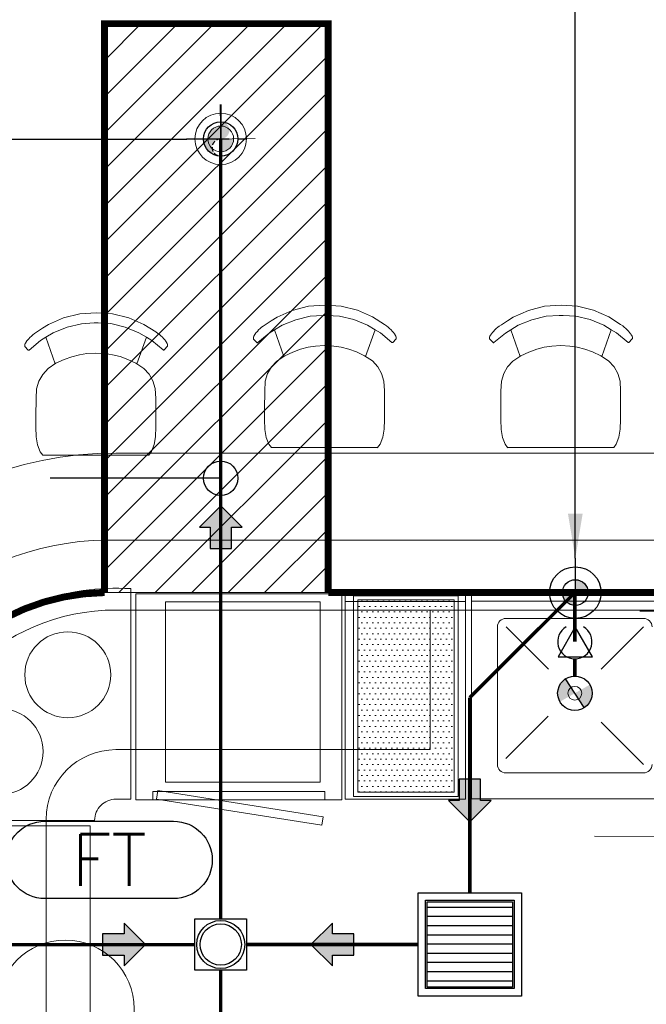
# Model space of a CAD drawing. Header units: millimetres. Extents: x -750 to 57307, y -2234 to 18901.
# Tile 24 of 102: x 6130 to 7953, y 10573 to 13440. Entities that reach past the tile are written whole.
import ezdxf

# ---------------------------------------------------------------- set-up
doc = ezdxf.new("R2010")
doc.units = ezdxf.units.MM
doc.header["$MEASUREMENT"] = 0
for name, pattern in [('CENTER', [2, 1.25, -0.25, 0.25, -0.25]), ('DASHED', [19.049999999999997, 12.7, -6.35]), ('HIDDEN', [0.375, 0.25, -0.125])]:
    doc.linetypes.add(name, pattern=pattern)
for name, color, linetype, true_color in [('ARROW', 1, 'Continuous', 0xff0000), ('PLUMBING-DW-CD-PIPE', 3, 'Continuous', 0x00ff00), ('PLUMBING-DW-EQP', 3, 'Continuous', 0x00ff00), ('PLUMBING-DW-WW-PIPE', 7, 'Continuous', 0x007f7f), ('SW-PIPE', 7, 'Continuous', 0xa55200), ('WW-PIPE', 7, 'Continuous', 0x007f7f)]:
    doc.layers.add(name, color=color, linetype=linetype, true_color=true_color)
for name, color, linetype, lineweight, true_color in [('FLOOR RAISE', 4, 'DASHED', 0, 0x00ffff), ('GREY SCALE', 9, 'Continuous', 0, 0x808080), ('GREYSCALE', 9, 'Continuous', 0, 0x808080)]:
    doc.layers.add(name, color=color, linetype=linetype, lineweight=lineweight, true_color=true_color)
for name, color, linetype in [('LINE', 7, 'Continuous'), ('PLUMBING-DW-EQP-TAG', 7, 'Continuous'), ('TAG', 7, 'Continuous')]:
    doc.layers.add(name, color=color, linetype=linetype)
doc.styles.add('Oswald Light', font='txt')
doc.styles.add('ROMANS-100', font='romans.shx')
doc.styles.add('SSP_Note', font='romans.shx', dxfattribs={"width": 0.8})
doc.styles.get("Standard").update_dxf_attribs({"font": 'arial.ttf'})
doc.dimstyles.new('CLOSSED FILLED-ROMANS-100', dxfattribs={"dimtxt": 100, "dimasz": 100, "dimexe": 50, "dimexo": 50, "dimgap": 50, "dimtad": 1, "dimdec": 0, "dimzin": 0, "dimdsep": 46, "dimtxsty": 'ROMANS-100', "dimcen": 0.09, "dimclrd": 256, "dimclre": 256, "dimclrt": 256, "dimadec": 0, "dimazin": 0, "dimtfac": 1, "dimtdec": 0, "dimtofl": 0, "dimtmove": 0, "dimatfit": 3, "dimfxl": 1, "dimtolj": 1, "dimtzin": 0, "dimarcsym": 0})
doc.dimstyles.new('MDS-50', dxfattribs={"dimtxt": 100, "dimasz": 100, "dimexe": 50, "dimexo": 50, "dimgap": 25, "dimtad": 1, "dimdec": 0, "dimtxsty": 'Oswald Light', "dimcen": 0, "dimdle": 1.5875, "dimazin": 0, "dimtfac": 1, "dimtdec": 0, "dimtix": 1, "dimtmove": 0, "dimatfit": 0, "dimfxl": 1, "dimfrac": 2, "dimtolj": 1, "dimarcsym": 0})
doc.dimstyles.new('SSP_Dims', dxfattribs={"dimscale": 50, "dimtxt": 2.2, "dimasz": 1.5, "dimexe": 0.9, "dimexo": 2, "dimgap": 1, "dimtad": 1, "dimdec": 0, "dimzin": 1, "dimdsep": 46, "dimtxsty": 'SSP_Note', "dimblk": 'ARCHTICK', "dimcen": 2, "dimdle": 0.9, "dimclrd": 256, "dimclre": 256, "dimclrt": 256, "dimadec": 0, "dimazin": 0, "dimtfac": 1, "dimtdec": 0, "dimtix": 1, "dimtmove": 1, "dimatfit": 3, "dimldrblk": 'DOT', "dimfxl": 1, "dimtolj": 1, "dimtzin": 0, "dimlwd": -1, "dimlwe": -1, "dimarcsym": 0})

# ---------------------------------------------------------------- blocks, each defined once
blk = doc.blocks.new('FLOOR PLAN')
at = {"layer": 'GREYSCALE'}
h = blk.add_hatch(color=256, dxfattribs=at)
h.dxf.hatch_style = 1
h.paths.add_polyline_path([(6714.945006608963, 13092.51347848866), (6714.463261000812, 13130.01038397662, 0.4142135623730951), (6677.448101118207, 13092.03173287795)])
h.paths.add_polyline_path([(6714.945006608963, 13092.51347848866), (6715.426752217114, 13055.01657300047, 0.4142135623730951), (6752.441912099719, 13092.99522409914)])
h = blk.add_hatch(dxfattribs=at)
h.set_pattern_fill('DOTS', color=256, scale=9.999979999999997)
h.set_pattern_definition([(0, (-1012881.153571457, -157781.600274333), (7.937484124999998, 15.87496825), [0, -15.87496825])])
h.paths.add_polyline_path([(7113.585358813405, 11750.38841061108), (7113.585358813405, 11190.38953061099), (7393.584798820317, 11190.38953061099), (7393.584798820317, 11750.38841061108)])
for p, q in [((6716.229661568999, 12992.52173052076), (6713.660351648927, 13192.50522645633)), ((6614.953258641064, 13091.22882352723), (6814.936754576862, 13093.79813344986)), ((6352.568217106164, 12586.44536779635), (6304.641455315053, 12583.43086504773)), ((6352.568217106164, 12586.44536779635), (6400.487385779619, 12583.55409513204)), ((6878.911649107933, 12573.99005507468), (6923.231135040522, 12593.31081365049)), ((6923.231135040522, 12593.31081365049), (6969.94892577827, 12605.12868551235)), ((7017.87568756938, 12608.14318826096), (6969.94892577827, 12605.12868551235)), ((7017.87568756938, 12608.14318826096), (7065.794856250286, 12605.25191559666)), ((7112.482412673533, 12593.55413593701), (7065.794856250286, 12605.25191559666)), ((7156.75236325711, 12574.34727769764), (7112.482412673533, 12593.55413593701)), ((7566.048045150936, 12573.99005507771), (7610.367531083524, 12593.31081365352)), ((7610.367531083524, 12593.31081365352), (7657.085321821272, 12605.12868551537)), ((7705.012083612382, 12608.14318826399), (7657.085321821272, 12605.12868551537)), ((7705.012083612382, 12608.14318826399), (7752.931252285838, 12605.25191559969)), ((7799.618808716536, 12593.5541359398), (7752.931252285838, 12605.25191559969)), ((7843.888759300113, 12574.34727770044), (7799.618808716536, 12593.5541359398)), ((6213.604178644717, 12552.29223461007), (6257.923664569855, 12571.61299318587)), ((6257.923664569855, 12571.61299318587), (6304.641455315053, 12583.43086504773)), ((6309.688126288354, 12554.59769261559), (6346.726726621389, 12556.68272308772)), ((6346.726726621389, 12556.68272308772), (6347.548509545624, 12556.72898408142)), ((6347.548509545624, 12556.72898408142), (6352.530371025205, 12557.00943023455)), ((6357.511528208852, 12556.74179361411), (6352.530371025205, 12557.00943023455)), ((6358.333194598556, 12556.69764563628), (6357.511528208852, 12556.74179361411)), ((6395.366555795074, 12554.70785024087), (6358.333194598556, 12556.69764563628)), ((6447.174942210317, 12571.8563154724), (6400.487385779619, 12583.55409513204)), ((6491.444892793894, 12552.64945723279), (6447.174942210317, 12571.8563154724)), ((6844.29990106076, 12551.648100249), (6862.031157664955, 12563.12703468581)), ((6862.031157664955, 12563.12703468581), (6878.911649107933, 12573.99005507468)), ((6893.198365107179, 12549.79789808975), (6933.127578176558, 12566.24865214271)), ((6933.127578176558, 12566.24865214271), (6974.995596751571, 12576.2955130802)), ((6974.995596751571, 12576.2955130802), (7012.034197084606, 12578.38054355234)), ((7012.034197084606, 12578.38054355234), (7012.855980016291, 12578.42680454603)), ((7012.855980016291, 12578.42680454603), (7017.837841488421, 12578.70725069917)), ((7022.818998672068, 12578.43961407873), (7017.837841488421, 12578.70725069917)), ((7023.640665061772, 12578.39546610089), (7022.818998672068, 12578.43961407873)), ((7060.67402626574, 12576.40567070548), (7023.640665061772, 12578.39546610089)), ((7102.516348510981, 12566.46643700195), (7060.67402626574, 12576.40567070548)), ((7142.403391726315, 12550.11830351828), (7102.516348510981, 12566.46643700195)), ((7191.252603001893, 12552.12913730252), (7156.75236325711, 12574.34727769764)), ((7531.436297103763, 12551.64810025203), (7549.167553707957, 12563.12703468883)), ((7549.167553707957, 12563.12703468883), (7566.048045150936, 12573.99005507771)), ((7580.334761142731, 12549.79789809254), (7620.263974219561, 12566.24865214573)), ((7620.263974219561, 12566.24865214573), (7662.131992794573, 12576.29551308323)), ((7662.131992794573, 12576.29551308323), (7699.170593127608, 12578.38054355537)), ((7699.170593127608, 12578.38054355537), (7699.992376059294, 12578.42680454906)), ((7699.992376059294, 12578.42680454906), (7704.974237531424, 12578.70725070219)), ((7709.955394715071, 12578.43961408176), (7704.974237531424, 12578.70725070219)), ((7710.777061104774, 12578.39546610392), (7709.955394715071, 12578.43961408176)), ((7747.810422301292, 12576.40567070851), (7710.777061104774, 12578.39546610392)), ((7789.652744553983, 12566.46643700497), (7747.810422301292, 12576.40567070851)), ((7829.539787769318, 12550.1183035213), (7789.652744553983, 12566.46643700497)), ((7878.388999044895, 12552.12913730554), (7843.888759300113, 12574.34727770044)), ((6172.811533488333, 12525.96049794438), (6178.992430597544, 12529.95027978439)), ((6178.992430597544, 12529.95027978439), (6196.723687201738, 12541.42921422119)), ((6196.723687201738, 12541.42921422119), (6213.604178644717, 12552.29223461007)), ((6206.249428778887, 12514.9793423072), (6227.890894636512, 12528.1000776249)), ((6227.890894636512, 12528.1000776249), (6267.820107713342, 12544.55083167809)), ((6267.820107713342, 12544.55083167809), (6309.688126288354, 12554.59769261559)), ((6437.208878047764, 12544.76861653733), (6395.366555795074, 12554.70785024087)), ((6477.095921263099, 12528.42048305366), (6437.208878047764, 12544.76861653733)), ((6498.651510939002, 12515.3869217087), (6477.095921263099, 12528.42048305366)), ((6525.945132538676, 12530.4313168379), (6491.444892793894, 12552.64945723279)), ((6532.169962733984, 12526.42252871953), (6525.945132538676, 12530.4313168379)), ((6532.169962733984, 12526.42252871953), (6536.671171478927, 12522.80562702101)), ((6815.468146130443, 12524.93199782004), (6818.229450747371, 12528.51026311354)), ((6818.229450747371, 12528.51026311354), (6821.496192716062, 12532.3228950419)), ((6821.496192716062, 12532.3228950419), (6825.202392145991, 12536.2561054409)), ((6822.759398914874, 12499.33483186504), (6856.124999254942, 12527.32114795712)), ((6825.202392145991, 12536.2561054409), (6829.269894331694, 12540.19515790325)), ((6829.269894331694, 12540.19515790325), (6833.608479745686, 12544.02983023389)), ((6838.119003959, 12547.658318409), (6833.608479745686, 12544.02983023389)), ((6838.119003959, 12547.658318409), (6844.29990106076, 12551.648100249)), ((6856.124999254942, 12527.32114795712), (6871.556899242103, 12536.67716277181)), ((6871.556899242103, 12536.67716277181), (6893.198365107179, 12549.79789808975)), ((6898.721695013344, 12459.43134625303), (6871.556899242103, 12536.67716277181)), ((7136.399960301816, 12459.21642004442), (7163.958981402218, 12537.08474217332)), ((7163.958981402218, 12537.08474217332), (7142.403391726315, 12550.11830351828)), ((7179.41908288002, 12527.7368104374), (7163.958981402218, 12537.08474217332)), ((7212.712828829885, 12499.83619894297), (7179.41908288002, 12527.7368104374)), ((7197.4774331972, 12548.12034918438), (7191.252603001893, 12552.12913730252)), ((7197.4774331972, 12548.12034918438), (7201.978641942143, 12544.50344748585)), ((7206.307381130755, 12540.67991882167), (7201.978641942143, 12544.50344748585)), ((7210.364767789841, 12536.75131261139), (7206.307381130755, 12540.67991882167)), ((7214.06086551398, 12532.82761942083), (7210.364767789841, 12536.75131261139)), ((7217.317814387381, 12529.02337506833), (7214.06086551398, 12532.82761942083)), ((7220.069926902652, 12525.4521984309), (7217.317814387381, 12529.02337506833)), ((7502.604542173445, 12524.93199782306), (7505.365846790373, 12528.51026311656)), ((7505.365846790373, 12528.51026311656), (7508.632588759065, 12532.32289504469)), ((7508.632588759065, 12532.32289504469), (7512.338788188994, 12536.25610544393)), ((7509.895794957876, 12499.33483186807), (7543.261395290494, 12527.32114795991)), ((7512.338788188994, 12536.25610544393), (7516.406290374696, 12540.19515790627)), ((7516.406290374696, 12540.19515790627), (7520.744875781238, 12544.02983023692)), ((7525.255400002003, 12547.65831841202), (7520.744875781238, 12544.02983023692)), ((7525.255400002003, 12547.65831841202), (7531.436297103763, 12551.64810025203)), ((7543.261395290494, 12527.32114795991), (7558.693295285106, 12536.67716277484)), ((7558.693295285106, 12536.67716277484), (7580.334761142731, 12549.79789809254)), ((7585.858091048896, 12459.43134625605), (7558.693295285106, 12536.67716277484)), ((7823.536356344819, 12459.21642004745), (7851.095377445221, 12537.08474217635)), ((7851.095377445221, 12537.08474217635), (7829.539787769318, 12550.1183035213)), ((7866.555478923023, 12527.73681044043), (7851.095377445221, 12537.08474217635)), ((7899.849224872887, 12499.836198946), (7866.555478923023, 12527.73681044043)), ((7884.613829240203, 12548.12034918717), (7878.388999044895, 12552.12913730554)), ((7884.613829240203, 12548.12034918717), (7889.115037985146, 12544.50344748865)), ((7893.443777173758, 12540.6799188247), (7889.115037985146, 12544.50344748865)), ((7897.501163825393, 12536.75131261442), (7893.443777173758, 12540.6799188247)), ((7901.197261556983, 12532.82761942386), (7897.501163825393, 12536.75131261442)), ((7904.454210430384, 12529.02337507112), (7901.197261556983, 12532.82761942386)), ((7907.206322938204, 12525.45219843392), (7904.454210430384, 12529.02337507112)), ((6145.871092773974, 12496.44444408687), (6147.509247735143, 12499.31299337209)), ((6147.958539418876, 12499.99894003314), (6147.509247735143, 12499.31299337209)), ((6147.958539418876, 12499.99894003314), (6149.728876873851, 12502.57349420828)), ((6149.728876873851, 12502.57349420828), (6150.160675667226, 12503.23417735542)), ((6150.160675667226, 12503.23417735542), (6152.921980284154, 12506.81244264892)), ((6152.921980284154, 12506.81244264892), (6156.188722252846, 12510.62507457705)), ((6156.188722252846, 12510.62507457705), (6159.894921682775, 12514.55828497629)), ((6157.451928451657, 12477.63701140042), (6190.817528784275, 12505.62332749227)), ((6159.894921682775, 12514.55828497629), (6163.962423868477, 12518.49733743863)), ((6163.962423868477, 12518.49733743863), (6168.301009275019, 12522.33200976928)), ((6172.811533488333, 12525.96049794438), (6168.301009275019, 12522.33200976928)), ((6190.817528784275, 12505.62332749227), (6206.249428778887, 12514.9793423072)), ((6233.414224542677, 12437.73352578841), (6206.249428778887, 12514.9793423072)), ((6471.09248983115, 12437.51859957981), (6498.651510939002, 12515.3869217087)), ((6514.111612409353, 12506.03898997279), (6498.651510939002, 12515.3869217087)), ((6547.405358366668, 12478.13837847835), (6514.111612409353, 12506.03898997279)), ((6540.999910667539, 12518.98209835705), (6536.671171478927, 12522.80562702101)), ((6545.057297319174, 12515.05349214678), (6540.999910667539, 12518.98209835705)), ((6548.753395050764, 12511.12979895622), (6545.057297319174, 12515.05349214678)), ((6552.010343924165, 12507.32555460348), (6548.753395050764, 12511.12979895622)), ((6554.762456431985, 12503.75437796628), (6552.010343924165, 12507.32555460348)), ((6555.192557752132, 12503.09480297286), (6554.762456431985, 12503.75437796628)), ((6556.956280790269, 12500.52479257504), (6555.192557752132, 12503.09480297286)), ((6556.956280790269, 12500.52479257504), (6557.403810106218, 12499.83999896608)), ((6559.034594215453, 12496.97565258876), (6557.403810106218, 12499.83999896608)), ((6809.822065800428, 12510.80191990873), (6809.824835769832, 12513.08093164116)), ((6810.293797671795, 12509.91563315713), (6809.822065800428, 12510.80191990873)), ((6809.824835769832, 12513.08093164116), (6809.848880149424, 12514.09123628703)), ((6809.848880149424, 12514.09123628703), (6810.183465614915, 12515.81322794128)), ((6810.183465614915, 12515.81322794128), (6811.178563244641, 12518.14226455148)), ((6820.097187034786, 12499.395527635), (6810.293797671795, 12509.91563315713)), ((6811.178563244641, 12518.14226455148), (6812.816718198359, 12521.01081383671)), ((6813.266009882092, 12521.69676049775), (6812.816718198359, 12521.01081383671)), ((6813.266009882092, 12521.69676049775), (6815.036347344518, 12524.27131467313)), ((6815.036347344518, 12524.27131467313), (6815.468146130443, 12524.93199782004)), ((6820.097187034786, 12499.395527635), (6820.929496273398, 12498.87636987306)), ((6820.929496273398, 12498.87636987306), (6821.90312743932, 12498.85418581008)), ((6821.90312743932, 12498.85418581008), (6822.759398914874, 12499.33483186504)), ((7213.567867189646, 12499.35775313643), (7212.712828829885, 12499.83619894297)), ((7214.541558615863, 12499.38244089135), (7213.567867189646, 12499.35775313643)), ((7215.37520558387, 12499.90374059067), (7214.541558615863, 12499.38244089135)), ((7215.37520558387, 12499.90374059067), (7225.205679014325, 12510.44908956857)), ((7220.500028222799, 12524.79262343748), (7220.069926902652, 12525.4521984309)), ((7222.263751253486, 12522.22261303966), (7220.500028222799, 12524.79262343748)), ((7222.263751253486, 12522.22261303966), (7222.711280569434, 12521.5378194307)), ((7224.342064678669, 12518.67347305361), (7222.711280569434, 12521.5378194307)), ((7225.331176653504, 12516.34698756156), (7224.342064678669, 12518.67347305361)), ((7225.205679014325, 12510.44908956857), (7225.679691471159, 12511.33659227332)), ((7225.661335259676, 12514.62585057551), (7225.331176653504, 12516.34698756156)), ((7225.682781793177, 12513.61560441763), (7225.661335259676, 12514.62585057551)), ((7225.679691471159, 12511.33659227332), (7225.682781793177, 12513.61560441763)), ((7496.958461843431, 12510.80191991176), (7496.961231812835, 12513.08093164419)), ((7497.430193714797, 12509.91563316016), (7496.958461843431, 12510.80191991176)), ((7496.961231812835, 12513.08093164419), (7496.985276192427, 12514.09123629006)), ((7496.985276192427, 12514.09123629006), (7497.319861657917, 12515.81322794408)), ((7497.319861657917, 12515.81322794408), (7498.314959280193, 12518.14226455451)), ((7507.233583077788, 12499.39552763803), (7497.430193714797, 12509.91563316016)), ((7498.314959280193, 12518.14226455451), (7499.953114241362, 12521.01081383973)), ((7500.402405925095, 12521.69676050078), (7499.953114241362, 12521.01081383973)), ((7500.402405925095, 12521.69676050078), (7502.17274338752, 12524.27131467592)), ((7502.17274338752, 12524.27131467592), (7502.604542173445, 12524.93199782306)), ((7507.233583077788, 12499.39552763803), (7508.065892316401, 12498.87636987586)), ((7508.065892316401, 12498.87636987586), (7509.039523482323, 12498.85418581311)), ((7509.039523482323, 12498.85418581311), (7509.895794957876, 12499.33483186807)), ((7900.704263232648, 12499.35775313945), (7899.849224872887, 12499.836198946)), ((7901.677954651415, 12499.38244089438), (7900.704263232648, 12499.35775313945)), ((7902.511601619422, 12499.90374059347), (7901.677954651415, 12499.38244089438)), ((7902.511601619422, 12499.90374059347), (7912.342075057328, 12510.44908957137)), ((7907.636424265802, 12524.7926234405), (7907.206322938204, 12525.45219843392)), ((7909.400147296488, 12522.22261304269), (7907.636424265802, 12524.7926234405)), ((7909.400147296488, 12522.22261304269), (7909.847676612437, 12521.53781943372)), ((7911.478460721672, 12518.67347305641), (7909.847676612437, 12521.53781943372)), ((7912.467572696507, 12516.34698756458), (7911.478460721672, 12518.67347305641)), ((7912.342075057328, 12510.44908957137), (7912.816087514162, 12511.33659227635)), ((7912.797731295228, 12514.62585057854), (7912.467572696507, 12516.34698756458)), ((7912.81917783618, 12513.61560442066), (7912.797731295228, 12514.62585057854)), ((7912.816087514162, 12511.33659227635), (7912.81917783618, 12513.61560442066)), ((6144.514595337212, 12489.10409944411), (6144.517365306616, 12491.38311117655)), ((6144.986327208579, 12488.21781269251), (6144.514595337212, 12489.10409944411)), ((6144.517365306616, 12491.38311117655), (6144.541409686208, 12492.39341582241)), ((6144.541409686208, 12492.39341582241), (6144.875995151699, 12494.11540747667)), ((6144.875995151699, 12494.11540747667), (6145.871092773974, 12496.44444408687)), ((6154.789716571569, 12477.69770717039), (6144.986327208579, 12488.21781269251)), ((6154.789716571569, 12477.69770717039), (6155.622025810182, 12477.17854940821)), ((6155.622025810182, 12477.17854940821), (6156.595656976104, 12477.15636534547)), ((6156.595656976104, 12477.15636534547), (6157.451928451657, 12477.63701140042)), ((6325.297392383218, 12467.71718217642), (6351.895259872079, 12469.23423928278)), ((6351.895259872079, 12469.23423928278), (6378.489835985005, 12467.78557224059)), ((6548.260396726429, 12477.65993267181), (6547.405358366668, 12478.13837847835)), ((6549.234088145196, 12477.68462042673), (6548.260396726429, 12477.65993267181)), ((6550.067735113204, 12478.20592012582), (6549.234088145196, 12477.68462042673)), ((6550.067735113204, 12478.20592012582), (6559.898208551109, 12488.75126910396)), ((6560.023706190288, 12494.64916709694), (6559.034594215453, 12496.97565258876)), ((6559.898208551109, 12488.75126910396), (6560.372221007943, 12489.63877180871)), ((6560.353864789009, 12492.9280301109), (6560.023706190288, 12494.64916709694)), ((6560.375311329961, 12491.91778395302), (6560.353864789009, 12492.9280301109)), ((6560.372221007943, 12489.63877180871), (6560.375311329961, 12491.91778395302)), ((6900.940058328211, 12460.88182436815), (6924.497853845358, 12472.10550439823)), ((6924.497853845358, 12472.10550439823), (6947.121127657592, 12480.24630403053)), ((6947.121127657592, 12480.24630403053), (6969.222586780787, 12485.97056530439)), ((6969.222586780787, 12485.97056530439), (6990.604862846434, 12489.41500264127)), ((6990.604862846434, 12489.41500264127), (7017.202730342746, 12490.9320597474)), ((7017.202730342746, 12490.9320597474), (7043.797306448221, 12489.48339270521)), ((7043.797306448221, 12489.48339270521), (7065.170794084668, 12486.09392744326)), ((7065.170794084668, 12486.09392744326), (7087.257605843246, 12480.42648002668)), ((7087.257605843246, 12480.42648002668), (7109.860012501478, 12472.34382646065)), ((7109.860012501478, 12472.34382646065), (7133.38901372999, 12461.1806863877)), ((7588.076454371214, 12460.88182437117), (7611.634249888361, 12472.10550440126)), ((7611.634249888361, 12472.10550440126), (7634.257523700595, 12480.24630403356)), ((7634.257523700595, 12480.24630403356), (7656.358982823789, 12485.97056530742)), ((7656.358982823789, 12485.97056530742), (7677.741258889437, 12489.41500264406)), ((7677.741258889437, 12489.41500264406), (7704.339126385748, 12490.93205975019)), ((7704.339126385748, 12490.93205975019), (7730.933702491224, 12489.483392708)), ((7730.933702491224, 12489.483392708), (7752.307190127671, 12486.09392744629)), ((7752.307190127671, 12486.09392744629), (7774.394001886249, 12480.42648002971)), ((7774.394001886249, 12480.42648002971), (7796.996408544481, 12472.34382646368)), ((7796.996408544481, 12472.34382646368), (7820.525409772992, 12461.18068639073)), ((6235.632587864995, 12439.18400390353), (6259.190383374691, 12450.40768393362)), ((6259.190383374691, 12450.40768393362), (6281.813657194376, 12458.54848356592)), ((6281.813657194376, 12458.54848356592), (6303.91511631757, 12464.27274483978)), ((6303.91511631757, 12464.27274483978), (6325.297392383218, 12467.71718217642)), ((6378.489835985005, 12467.78557224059), (6399.863323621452, 12464.39610697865)), ((6399.863323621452, 12464.39610697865), (6421.95013538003, 12458.72865956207)), ((6421.95013538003, 12458.72865956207), (6444.552542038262, 12450.64600599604)), ((6444.552542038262, 12450.64600599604), (6468.081543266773, 12439.48286592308)), ((6862.292163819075, 12428.82542939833), (6878.002075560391, 12445.88381130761)), ((6878.002075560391, 12445.88381130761), (6900.940058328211, 12460.88182436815)), ((7133.38901372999, 12461.1806863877), (7156.288540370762, 12446.24160710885)), ((7171.954635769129, 12429.22357262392), (7156.288540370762, 12446.24160710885)), ((7549.428559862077, 12428.82542940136), (7565.138471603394, 12445.88381131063)), ((7565.138471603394, 12445.88381131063), (7588.076454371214, 12460.88182437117)), ((7820.525409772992, 12461.18068639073), (7843.424936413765, 12446.24160711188)), ((7859.091031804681, 12429.22357262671), (7843.424936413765, 12446.24160711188)), ((6196.984693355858, 12407.12760893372), (6212.694605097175, 12424.18599084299)), ((6212.694605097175, 12424.18599084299), (6235.632587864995, 12439.18400390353)), ((6468.081543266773, 12439.48286592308), (6490.981069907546, 12424.54378664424)), ((6506.647165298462, 12407.52575215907), (6490.981069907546, 12424.54378664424)), ((6851.288792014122, 12409.32765208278), (6862.292163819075, 12428.82542939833)), ((7182.907922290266, 12409.75401817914), (7171.954635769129, 12429.22357262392)), ((7538.425188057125, 12409.32765208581), (7549.428559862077, 12428.82542940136)), ((7870.044318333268, 12409.75401818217), (7859.091031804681, 12429.22357262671)), ((6179.250820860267, 12365.3609710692), (6185.981321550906, 12387.62983161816)), ((6185.981321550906, 12387.62983161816), (6196.984693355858, 12407.12760893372)), ((6517.600451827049, 12388.05619771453), (6506.647165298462, 12407.52575215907)), ((6524.273689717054, 12365.804568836), (6517.600451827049, 12388.05619771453)), ((6842.793536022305, 12358.40687435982), (6844.558291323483, 12387.05879153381)), ((6844.558291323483, 12387.05879153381), (6851.288792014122, 12409.32765208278)), ((7189.581160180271, 12387.50238930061), (7182.907922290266, 12409.75401817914)), ((7191.272233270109, 12358.85491451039), (7189.581160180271, 12387.50238930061)), ((7529.929932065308, 12358.40687436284), (7531.694687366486, 12387.05879153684)), ((7531.694687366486, 12387.05879153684), (7538.425188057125, 12409.32765208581)), ((7876.717556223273, 12387.50238930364), (7870.044318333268, 12409.75401818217)), ((7878.408629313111, 12358.85491451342), (7876.717556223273, 12387.50238930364)), ((6177.486065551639, 12336.7090538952), (6179.250820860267, 12365.3609710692)), ((6525.964762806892, 12337.15709404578), (6524.273689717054, 12365.804568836)), ((6842.793536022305, 12358.40687435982), (6842.727362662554, 12306.93038698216)), ((7191.272233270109, 12358.85491451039), (7191.24045433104, 12334.13372445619)), ((7529.929932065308, 12358.40687436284), (7529.863758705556, 12306.93038698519)), ((7878.408629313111, 12358.85491451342), (7878.376850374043, 12334.13372445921)), ((6177.486065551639, 12336.7090538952), (6177.419892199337, 12285.23256651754)), ((6525.964762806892, 12337.15709404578), (6525.932983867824, 12312.43590399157)), ((7191.206038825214, 12307.3784390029), (7191.237447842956, 12333.94534159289)), ((7191.237447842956, 12333.94534159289), (7191.24045433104, 12334.13372445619)), ((7878.342434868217, 12307.37843900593), (7878.373843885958, 12333.94534159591)), ((7878.373843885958, 12333.94534159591), (7878.376850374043, 12334.13372445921)), ((6525.898568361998, 12285.68061853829), (6525.929977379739, 12312.24752112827)), ((6525.929977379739, 12312.24752112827), (6525.932983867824, 12312.43590399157)), ((6842.686546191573, 12275.18858746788), (6842.732865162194, 12306.50179850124)), ((6842.732865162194, 12306.50179850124), (6842.727362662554, 12306.93038698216)), ((7191.165233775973, 12275.63662587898), (7191.199440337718, 12306.95021138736)), ((7191.199440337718, 12306.95021138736), (7191.206038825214, 12307.3784390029)), ((7529.822942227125, 12275.18858747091), (7529.869261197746, 12306.50179850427)), ((7529.869261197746, 12306.50179850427), (7529.863758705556, 12306.93038698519)), ((7878.301629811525, 12275.63662588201), (7878.33583637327, 12306.95021139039)), ((7878.33583637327, 12306.95021139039), (7878.342434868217, 12307.37843900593)), ((6177.379075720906, 12253.49076700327), (6177.425394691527, 12284.80397803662)), ((6177.425394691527, 12284.80397803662), (6177.419892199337, 12285.23256651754)), ((6525.857763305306, 12253.93880541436), (6525.891969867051, 12285.25239092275)), ((6525.891969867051, 12285.25239092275), (6525.898568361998, 12285.68061853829)), ((6843.516607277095, 12246.86587985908), (6842.686546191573, 12275.18858746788)), ((7190.262363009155, 12247.31169109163), (7191.165233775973, 12275.63662587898)), ((7530.653003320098, 12246.8658798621), (7529.822942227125, 12275.18858747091)), ((7877.398759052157, 12247.31169109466), (7878.301629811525, 12275.63662588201)), ((6178.209136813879, 12225.16805939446), (6177.379075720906, 12253.49076700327)), ((6524.954892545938, 12225.61387062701), (6525.857763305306, 12253.93880541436)), ((6847.325982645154, 12223.66655214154), (6843.516607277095, 12246.86587985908)), ((7186.393311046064, 12224.10250136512), (7190.262363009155, 12247.31169109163)), ((7534.462378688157, 12223.66655214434), (7530.653003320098, 12246.8658798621)), ((7873.529707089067, 12224.10250136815), (7877.398759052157, 12247.31169109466)), ((6182.018512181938, 12201.96873167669), (6178.209136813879, 12225.16805939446)), ((6521.085840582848, 12202.40468090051), (6524.954892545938, 12225.61387062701)), ((6855.056545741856, 12203.3848559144), (6847.325982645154, 12223.66655214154)), ((7178.610555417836, 12203.80085258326), (7186.393311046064, 12224.10250136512)), ((7542.192941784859, 12203.38485591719), (7534.462378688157, 12223.66655214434)), ((7865.746951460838, 12203.80085258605), (7873.529707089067, 12224.10250136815)), ((6189.74907527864, 12181.68703544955), (6182.018512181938, 12201.96873167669)), ((6513.303084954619, 12182.10303211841), (6521.085840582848, 12202.40468090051)), ((6862.353422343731, 12193.92084363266), (6855.056545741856, 12203.3848559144)), ((7170.982654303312, 12193.92084729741), (6862.353422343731, 12193.92084363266)), ((6862.842122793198, 12193.2870016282), (6862.553664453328, 12193.66113062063)), ((7170.493293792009, 12193.28700528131), (7170.782141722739, 12193.66113428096)), ((7170.982654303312, 12193.92084729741), (7178.610555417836, 12203.80085258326)), ((7549.489818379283, 12193.92084363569), (7542.192941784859, 12203.38485591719)), ((7858.119050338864, 12193.92084730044), (7549.489818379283, 12193.92084363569)), ((7549.97851882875, 12193.28700163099), (7549.69006049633, 12193.66113062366)), ((7857.629689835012, 12193.28700528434), (7857.918537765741, 12193.66113428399)), ((7858.119050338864, 12193.92084730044), (7865.746951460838, 12203.80085258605)), ((6197.045951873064, 12172.22302316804), (6189.74907527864, 12181.68703544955)), ((6505.675183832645, 12172.2230268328), (6197.045951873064, 12172.22302316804)), ((6197.534652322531, 12171.58918116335), (6197.246193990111, 12171.96331015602)), ((6505.185823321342, 12171.58918481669), (6505.474671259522, 12171.96331381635)), ((6505.675183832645, 12172.2230268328), (6513.303084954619, 12182.10303211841)), ((6554.662444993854, 11744.96868695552, 58.9526243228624), (7004.661544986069, 11744.96868695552, 58.9526243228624)), ((6554.662444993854, 11219.96973695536, 58.9526243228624), (6554.662444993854, 11744.96868695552, 58.9526243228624)), ((7004.661544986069, 11744.96868695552, 58.9526243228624), (7004.661544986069, 11219.96973695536, 58.9526243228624)), ((7004.661544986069, 11219.96973695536, 58.9526243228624), (6554.662444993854, 11219.96973695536, 58.9526243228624)), ((7987.527271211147, 11060.86990555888), (7802.544628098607, 11062.69047589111))]:
    blk.add_line(p, q, dxfattribs=at)
at = {"layer": 'GREYSCALE', "ltscale": 0.25}
for p, q in [((8543.745006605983, 12178.11347848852), (6410.145006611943, 12178.11347847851)), ((6410.145006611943, 11720.91347847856), (8543.745006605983, 11720.91347848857)), ((7324.545006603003, 11720.91347849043), (6410.145006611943, 11720.91347847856)), ((7324.545006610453, 11314.51347849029), (7324.545006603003, 11720.91347849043)), ((7934.150874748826, 11717.90746044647, -58.95277662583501), (8543.749655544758, 11717.90746044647, -58.95277662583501)), ((6410.145006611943, 11314.51347847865), (7324.545006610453, 11314.51347849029)), ((6206.945006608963, 7312.184497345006), (6206.945006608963, 11111.31347847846))]:
    blk.add_line(p, q, dxfattribs=at)
at = {"layer": 'GREYSCALE', "ltscale": 0.2}
for p, q in [((6384.745006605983, 11924.11347847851), (8543.745006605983, 11924.11347847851)), ((8543.745006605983, 11771.7134784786), (6384.745006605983, 11771.7134784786))]:
    blk.add_line(p, q, dxfattribs=at)
at = {"layer": 'GREYSCALE', "ltscale": 25}
for p, q in [((6453.018261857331, 11170.2756755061, -58.95277662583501), (6453.018261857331, 11783.27444950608, -58.95277662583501)), ((6467.480206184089, 11768.12529558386), (6467.480206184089, 11168.12649558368)), ((7077.113742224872, 11770.76279855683, -143.3318632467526), (7427.113042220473, 11770.97753008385, -143.3318632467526)), ((7077.113742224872, 11770.76279855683, -143.3318632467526), (7077.113742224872, 11170.2756755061, -143.3318632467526)), ((7427.113042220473, 11770.97753008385, -143.3318632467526), (7427.113042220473, 11170.2756755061, -143.3318632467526)), ((8524.849688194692, 11771.7134784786), (7444.851848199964, 11771.7134784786)), ((7444.851848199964, 11771.7134784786), (7444.851848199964, 11171.71467847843)), ((7077.113742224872, 11745.977580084, -143.3318632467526), (7427.113042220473, 11745.977580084, -143.3318632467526)), ((7444.851848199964, 11746.71352847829), (8524.849688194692, 11746.71352847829)), ((7544.851648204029, 11696.71362847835), (7944.850848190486, 11696.71362847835)), ((7519.851698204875, 11271.7144784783), (7519.851698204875, 11671.7136784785)), ((7545.251861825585, 11671.73485256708), (7668.297850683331, 11548.68886371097)), ((7945.251061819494, 11671.73485256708), (7822.205072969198, 11548.68886371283)), ((7667.897637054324, 11412.26126825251), (7544.851648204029, 11289.21527939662)), ((7822.205072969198, 11394.78164142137), (7945.251061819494, 11271.73565256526)), ((7944.850848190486, 11246.71452847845), (7544.851648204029, 11246.71452847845)), ((6409.92619869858, 11170.2756755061, -58.95277662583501), (6453.018261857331, 11170.2756755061, -58.95277662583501)), ((7427.113042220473, 11170.2756755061, -58.95277662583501), (7077.113742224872, 11170.2756755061, -58.95277662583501)), ((7444.851848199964, 11171.71467847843), (8524.849688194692, 11171.71467847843)), ((5735.155202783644, 11108.50352355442, -58.95277662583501), (6348.154046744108, 11108.50352355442, -58.95277662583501)), ((6335.418426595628, 11092.69365984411, -58.95277662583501), (5735.41962660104, 11092.69365984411, -58.95277662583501)), ((6335.418426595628, 10126.23369819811, -58.95277662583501), (6335.418426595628, 11092.69365984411, -58.95277662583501))]:
    blk.add_line(p, q, dxfattribs=at)
at = {"layer": 'GREYSCALE', "ltscale": 0.5}
for p, q in [((6467.480206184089, 11168.12649558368), (6467.480206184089, 11768.12529558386)), ((7067.479006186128, 11768.12529558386), (6467.480206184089, 11768.12529558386)), ((7067.479006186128, 11768.12529558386), (7067.479006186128, 11168.12649558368)), ((7127.113642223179, 11745.76284855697, -143.3318632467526), (7177.113542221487, 11745.76284855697, -143.3318632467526)), ((6517.480106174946, 11168.12649558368), (6517.480106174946, 11193.12644558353)), ((6517.480106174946, 11193.12644558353), (7017.47910618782, 11193.12644558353)), ((6532.340581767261, 11195.10714075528), (6527.999386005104, 11170.48699617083)), ((7013.19301199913, 11119.13621496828), (6532.340581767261, 11195.10714075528)), ((7017.47910618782, 11193.12644558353), (7017.47910618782, 11168.12649558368)), ((7067.479006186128, 11168.12649558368), (6467.480206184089, 11168.12649558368)), ((6527.999386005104, 11170.48699617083), (7008.851816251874, 11094.51607038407)), ((7008.851816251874, 11094.51607038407), (7013.19301199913, 11119.13621496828))]:
    blk.add_line(p, q, dxfattribs=at)
at = {"layer": 'GREYSCALE', "elevation": -59.4473997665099}
blk.add_lwpolyline([(7101.585382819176, 11762.3883866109), (7101.585382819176, 11178.38955461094), (7405.584774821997, 11178.38955461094), (7405.584774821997, 11762.3883866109), (7101.585382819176, 11762.3883866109)], dxfattribs=at)
blk.add_lwpolyline([(7113.585358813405, 11750.38841061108), (7113.585358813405, 11190.38953061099), (7393.584798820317, 11190.38953061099), (7393.584798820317, 11750.38841061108)], close=True, dxfattribs=at)
at = {"layer": 'GREYSCALE'}
for centre, radius in [((6714.945006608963, 13092.51347848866), 75.00000000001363), ((6714.945006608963, 13092.51347848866), 37.50000000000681), ((6262.992585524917, 10559.77390393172, -58.95277662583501), 199.9995999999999)]:
    blk.add_circle(centre, radius, dxfattribs=at)
at = {"layer": 'GREYSCALE', "ltscale": 0.7}
for centre in [(6269.845840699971, 11532.58524610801, -58.45790638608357), (6073.207458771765, 11308.82432873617, -58.45790638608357)]:
    blk.add_circle(centre, 124.99975, dxfattribs=at)
at = {"layer": 'GREYSCALE', "ltscale": 25}
blk.add_circle((7745.182900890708, 11478.75672810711, -24.93168685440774), 19.99996, dxfattribs=at)
at = {"layer": 'GREYSCALE', "ltscale": 0.25}
for radius in [1066.8, 609.5999999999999, 609.5999999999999, 203.2]:
    blk.add_arc((6410.145006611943, 11111.31347847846), radius, 90, 180, dxfattribs=at)
at = {"layer": 'GREYSCALE', "ltscale": 0.2}
for radius in [787.4, 635]:
    blk.add_arc((6384.745006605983, 11136.7134784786), radius, 90, 180, dxfattribs=at)
at = {"layer": 'GREYSCALE', "ltscale": 25}
for centre, radius, start, end in [((6411.955771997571, 11107.72052922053, -58.95277662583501), 676.8007293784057, 86.52164506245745, 179.9527509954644), ((7544.851648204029, 11671.71367847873), 24.99994999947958, 90, 180.0000000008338), ((7944.850848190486, 11671.71367847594), 24.99995000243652, 5.836343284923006e-09, 90), ((7544.851648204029, 11271.7144784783), 24.99994999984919, 180, 270), ((7944.850848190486, 11271.71447848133), 24.99995000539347, 270, 359.9999999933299), ((6409.828744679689, 11108.60097757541, -58.95277662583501), 61.67477492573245, 89.90946531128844, 180.0905346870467)]:
    blk.add_arc(centre, radius, start, end, dxfattribs=at)
blk = doc.blocks.new('DR-WDP-WW')
at = {"layer": 'PLUMBING-DW-WW-PIPE'}
h = blk.add_hatch(color=256, dxfattribs=at)
h.dxf.hatch_style = 1
h.paths.add_polyline_path([(0, 0), (37.5, 0, 0.4142135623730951), (0, 37.5)])
h.paths.add_polyline_path([(0, 0), (-37.5, 0, 0.4142135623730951), (0, -37.5)])
for p, q in [((0, 100), (0, -100)), ((-100, 0), (100, 0))]:
    blk.add_line(p, q, dxfattribs=at)
blk.add_lwpolyline([(0, -100), (-50, -186.6025403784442), (50, -186.6025403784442)], close=True, dxfattribs=at)
for radius in [75, 37.5]:
    blk.add_circle((0, 0), radius, dxfattribs=at)
blk = doc.blocks.new('SCUPPER DRAIN')
at = {"layer": 'PLUMBING-DW-EQP'}
h = blk.add_hatch(dxfattribs=at)
h.set_pattern_fill('ANSI31', color=256, scale=250, angle=135)
h.set_pattern_definition([(180, (-2104, 53290.5), (-1.77635683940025e-15, -31.25), [])])
h.paths.add_polyline_path([(-145, 145), (-145, -145), (145, -145), (145, 145)])
for points in [[(-175, 175), (175, 175), (175, -175), (-175, -175)], [(-150, 150), (150, 150), (150, -150), (-150, -150)], [(-145, 145), (145, 145), (145, -145), (-145, -145)]]:
    blk.add_lwpolyline(points, close=True, dxfattribs=at)
blk = doc.blocks.new('tapoff Point')
at = {"layer": 'WW-PIPE', "linetype": 'DASHED'}
h = blk.add_hatch(color=256, dxfattribs=at)
h.dxf.hatch_style = 1
h.paths.add_polyline_path([(0, 0, 1), (0, 50)])
h.paths.add_polyline_path([(0, 0), (-50, 0, 0.4142135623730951), (0, -50, -1)])
at = {"layer": 'SW-PIPE', "color": 9, "linetype": 'CENTER', "ltscale": 100, "true_color": 0xc0c0c0}
for p, q in [((0, 100), (0, -100)), ((-100, 0), (100, 0))]:
    blk.add_line(p, q, dxfattribs=at)
at = {"layer": 'WW-PIPE'}
blk.add_circle((0, 0), 50, dxfattribs=at)
at = {"layer": 'WW-PIPE', "linetype": 'DASHED'}
blk.add_arc((0, -25), 25, 90, 270, dxfattribs=at)
blk = doc.blocks.new('DR-FT')
at = {"layer": 'PLUMBING-DW-EQP'}
blk.add_lwpolyline([(-75, 75), (75, 75), (75, -75), (-75, -75)], close=True, dxfattribs=at)
for radius in [70, 60]:
    blk.add_circle((0, 0), radius, dxfattribs=at)
blk = doc.blocks.new('_ArchTick')
at = {"color": 0, "linetype": 'ByBlock', "const_width": 0.15}
blk.add_lwpolyline([(-0.5, -0.5), (0.5, 0.5)], dxfattribs=at)
blk = doc.blocks.new('DW AR')
at = {"layer": 'PLUMBING-DW-WW-PIPE'}
h = blk.add_hatch(color=256, dxfattribs=at)
h.dxf.hatch_style = 1
h.paths.add_polyline_path([(5.184945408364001, -31.10967245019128), (5.184945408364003, -62.21934490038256), (67.40429030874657, -1.332267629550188e-15), (5.184945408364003, 62.21934490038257), (5.184945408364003, 31.10967245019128), (-57.03439949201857, 31.10967245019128), (-57.03439949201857, -31.10967245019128)])
blk.add_lwpolyline([(67.40429030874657, 0), (5.184945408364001, 62.21934490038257), (5.184945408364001, 31.10967245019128), (-57.03439949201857, 31.10967245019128), (-57.03439949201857, -31.10967245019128), (5.184945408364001, -31.10967245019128), (5.184945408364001, -62.21934490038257), (67.40429030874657, 0)], dxfattribs=at)

msp = doc.modelspace()

# ---------------------------------------------------------------- hatches: boundary and pattern name
at = {"layer": 'FLOOR RAISE', "ltscale": 0.25}
h = msp.add_hatch(dxfattribs=at)
h.set_pattern_fill('ANSI31', color=256, scale=600)
h.set_pattern_definition([(45, (-1700203.696316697, 85149.5203354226), (-53.03300858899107, 53.03300858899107), [])])
h.paths.add_polyline_path([(7027.71296613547, 13428.11347847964), (6376.95363569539, 13428.11347847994), (6376.95363569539, 11771.71347847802), (7027.71296613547, 11771.71347847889)])
at = {"layer": 'PLUMBING-DW-WW-PIPE'}
h = msp.add_hatch(color=256, dxfattribs=at)
h.dxf.hatch_style = 1
h.paths.add_polyline_path([(7769.841997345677, 11435.26041835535, 0.4142135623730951), (7788.679210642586, 11503.41582456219), (7745.182900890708, 11478.75672810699)])
h.paths.add_polyline_path([(7701.686591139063, 11454.09763165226), (7745.182900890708, 11478.75672810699), (7720.523804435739, 11522.25303785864, 0.4142135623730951)])

# ---------------------------------------------------------------- linework, layer by layer
at = {"layer": 'FLOOR RAISE', "linetype": 'HIDDEN', "ltscale": 500, "const_width": 20}
msp.add_lwpolyline([(7027.71296613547, 11771.7134784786), (8543.745006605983, 11771.7134784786), (8543.745006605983, 9171.685108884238), (9949.779583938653, 9171.685108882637), (11786.65677408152, 9171.685238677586), (11787.13703174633, 6651.784497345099), (6410.415107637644, 6651.784497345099, -0.4131511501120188), (5749.745006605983, 7346.693853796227), (5749.745006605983, 11092.69365984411), (5749.74500660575, 11108.50352355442, -0.4229681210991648), (6376.95363569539, 11771.66567710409), (6376.95363569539, 13428.11347847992), (7027.71296613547, 13428.11347847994), (7027.71296613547, 11771.7134784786)], format="xyb", dxfattribs=at)
at = {"layer": 'FLOOR RAISE', "linetype": 'HIDDEN', "ltscale": 0.8, "const_width": 20}
msp.add_lwpolyline([(6464.945006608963, 13428.11347847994), (6964.945006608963, 13428.11347847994)], dxfattribs=at)
at = {"layer": 'PLUMBING-DW-EQP-TAG'}
msp.add_lwpolyline([(6577.969667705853, 10880.93157126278), (6202.969667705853, 10880.93157126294, -0.414213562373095), (6090.46966770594, 10993.4315712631), (6090.46966770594, 10993.4315712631, -0.414213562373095), (6202.969667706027, 11105.93157126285), (6577.969667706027, 11105.93157126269, -0.414213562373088), (6690.46966770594, 10993.4315712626, -0.4142135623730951)], format="xyb", close=True, dxfattribs=at)
at = {"layer": 'PLUMBING-DW-WW-PIPE'}
msp.add_line((7772.443140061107, 11436.84158334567, -24.93168685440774), (7717.922661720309, 11520.67187286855, -24.93168685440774), dxfattribs=at)
at = {"layer": 'PLUMBING-DW-WW-PIPE', "linetype": 'DASHED', "ltscale": 10, "const_width": 10}
for points in [[(6714.945006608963, 13092.51347848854), (6714.945006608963, 10822.27663593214)], [(8300.893073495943, 11771.7134784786), (7745.182900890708, 11771.7134784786), (7439.581716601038, 11466.11229418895)], [(6714.945006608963, 10672.27663593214), (6714.945006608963, 7906.788194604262)]]:
    msp.add_lwpolyline(points, dxfattribs=at)
at = {"layer": 'PLUMBING-DW-WW-PIPE', "const_width": 10, "elevation": -24.93168685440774}
for points in [[(7745.182900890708, 11628.73155691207), (7745.182900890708, 11771.7134784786)], [(7745.182900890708, 11528.75672810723), (7745.182900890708, 11578.73155691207)]]:
    msp.add_lwpolyline(points, dxfattribs=at)
at = {"layer": 'PLUMBING-DW-WW-PIPE', "linetype": 'DASHED', "ltscale": 10, "const_width": 10, "elevation": -29.4763883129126}
for points in [[(7439.581716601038, 10897.27663593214), (7439.581716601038, 11466.11229418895)], [(6639.945006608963, 10746.91567826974), (5800.545006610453, 10746.91567826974)], [(7289.581716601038, 10747.27663593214), (6789.945006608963, 10747.27663593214)]]:
    msp.add_lwpolyline(points, dxfattribs=at)
at = {"layer": 'PLUMBING-DW-WW-PIPE'}
msp.add_circle((7745.182900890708, 11478.75672810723, -24.93168685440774), 49.99999999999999, dxfattribs=at)
msp.add_arc((7745.182900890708, 11628.73155691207, -24.93168685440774), 50.00000000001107, 120.0000000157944, 59.99999998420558, dxfattribs=at)

# ---------------------------------------------------------------- block references
for p, rotation in [((6714.925768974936, 11957.37581570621), 90.01152529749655), ((7439.581716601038, 11171.71467847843, -29.4763883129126), 270), ((7044.948307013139, 10747.27663593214, -29.4763883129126), 180)]:
    msp.add_blockref('DW AR', p, dxfattribs=dict(rotation=rotation))
at = {"xscale": 0.8571428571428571, "yscale": 0.8571428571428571, "zscale": 0.8571428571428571}
msp.add_blockref('SCUPPER DRAIN', (7439.581716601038, 10747.27663593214, -29.4763883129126), dxfattribs=at)
msp.add_blockref('DW AR', (6428.425250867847, 10746.91567826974, -29.4763883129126))
at = {"layer": 'GREY SCALE', "ltscale": 5}
msp.add_blockref('FLOOR PLAN', (0, 0), dxfattribs=at)
at = {"layer": 'PLUMBING-DW-CD-PIPE'}
msp.add_blockref('DR-WDP-WW', (7746.496729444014, 11771.7134784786), dxfattribs=at)
at = {"layer": 'PLUMBING-DW-EQP'}
msp.add_blockref('DR-FT', (6714.945006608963, 10747.27663593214, -29.4763883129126), dxfattribs=at)
at = {"layer": 'PLUMBING-DW-WW-PIPE'}
msp.add_blockref('tapoff Point', (6714.945006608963, 13092.51347848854), dxfattribs=at)

# ---------------------------------------------------------------- texts
at = {"layer": 'PLUMBING-DW-EQP-TAG', "insert": (6390.46966770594, 10993.4315712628), "char_height": 150, "attachment_point": 5}
msp.add_mtext_dynamic_manual_height_columns('{\\Fromans|c0;FT}', width=458.6428571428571, gutter_width=4987.117444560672, heights=[0], dxfattribs=at)

# ---------------------------------------------------------------- leaders
at = {"layer": 'ARROW', "ltscale": 0.25}
msp.add_leader([(6614.953258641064, 13091.22882352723), (5699.521071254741, 13091.22882352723)], dimstyle='SSP_Dims', override={"dimscale": 0, "dimasz": 4, "dimtad": 0}, dxfattribs=at)
at = {"layer": 'LINE'}
msp.add_leader([(7746.496729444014, 11871.7134784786), (7746.496729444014, 14034.10732001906), (8775.380987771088, 14034.10732001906)], dimstyle='MDS-50', override={"dimasz": 130, "dimtad": 0}, dxfattribs=at)
at = {"layer": 'TAG'}
msp.add_leader([(6714.945006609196, 12104.65448826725), (6218.583190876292, 12104.45479754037)], dimstyle='CLOSSED FILLED-ROMANS-100', override={"dimtad": 0, "dimldrblk": 'DotBlank'}, dxfattribs=at)

doc.saveas('drawing.dxf')
